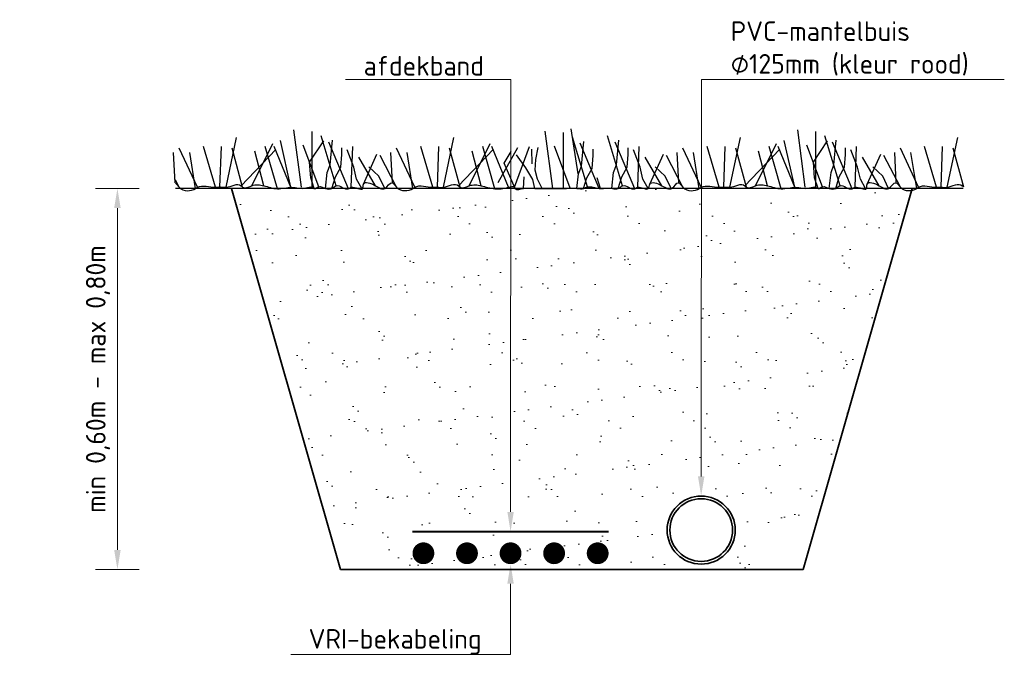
# Model space of a CAD drawing. Header units: metres. Extents: x 196669 to 197684, y 355211 to 356669.
# Tile 15 of 18: x 197594 to 197612, y 355628 to 355640. Entities that reach past the tile are written whole.
import ezdxf
from ezdxf import colors
from ezdxf.entities.mleader import LeaderData, LeaderLine
from ezdxf.math import Vec2, Vec3

# ---------------------------------------------------------------- set-up
doc = ezdxf.new("R2010")
doc.units = ezdxf.units.M
doc.linetypes.add('LIJN1-1', pattern=[2, 1, -1])
doc.layers.get('Defpoints').update_dxf_attribs({"color": 151})
for name, color, linetype, lineweight in [('N-WE-GR-MAAIVELD-GD', 90, 'Continuous', 30), ('N-WE-GW-AFDEKBAND-G', 40, 'Continuous', 40), ('N-WE-GW-GRONDWERK-GD', 7, 'Continuous', 18), ('N-WE-KL-PVC_MANTELBUIS_125MM-G', 1, 'Continuous', 35), ('N-WE-KL-VRI_KABEL-G', 30, 'Continuous', 30), ('N-WE-VW-M', 7, 'Continuous', 18), ('X-XX-AL-DETAIL-GD', 7, 'Continuous', 35), ('X-XX-AL-T18', 7, 'Continuous', 13)]:
    doc.layers.add(name, color=color, linetype=linetype, lineweight=lineweight)
doc.styles.add('NLCS-ISO-M20-T18', font='NLCS-ISO.ttf', dxfattribs={"height": 0.036})
doc.styles.add('NLCS-ISO-M200-T18', font='NLCS-ISO.ttf', dxfattribs={"height": 0.36})
doc.dimstyles.new('NLCS-M200-T18-PIJL_L2_H1', dxfattribs={"dimscale": 0.2, "dimtxt": 2.5, "dimasz": 1.8, "dimexe": 2, "dimexo": 2, "dimgap": 0.7, "dimtad": 1, "dimzin": 0, "dimdsep": 46, "dimtxsty": 'NLCS-ISO-M200-T18', "dimcen": 0, "dimdle": 2, "dimclrd": 256, "dimclre": 256, "dimclrt": 256, "dimadec": 1, "dimazin": 0, "dimtfac": 1, "dimtdec": 3, "dimtofl": 0, "dimtmove": 0, "dimatfit": 3, "dimfxl": 2, "dimfxlon": 1, "dimtfillclr": 256, "dimtolj": 1, "dimtzin": 0, "dimlwd": -1, "dimlwe": -1, "dimarcsym": 0})

# ---------------------------------------------------------------- blocks, each defined once
blk = doc.blocks.new('*D70')
at = {"layer": 'Defpoints', "color": 0, "transparency": 16777216}
for p in [(197595.897, 355637.055), (197600.397, 355637.055), (197600.397, 355630.055)]:
    blk.add_point(p, dxfattribs=at)
at = {"layer": 'N-WE-VW-M', "transparency": 16777216}
for p, q in [((197596.297, 355637.055), (197595.497, 355637.055)), ((197595.897, 355630.415), (197595.897, 355636.695)), ((197596.297, 355630.055), (197595.497, 355630.055))]:
    blk.add_line(p, q, dxfattribs=at)
for points in [[(197595.837, 355636.695), (197595.957, 355636.695), (197595.897, 355637.055)], [(197595.837, 355630.415), (197595.957, 355630.415), (197595.897, 355630.055)]]:
    blk.add_solid(points, dxfattribs=at)
at = {"layer": 'N-WE-VW-M', "transparency": 16777216, "insert": (197595.541, 355633.555), "char_height": 0.36, "attachment_point": 5, "rotation": 90, "style": 'NLCS-ISO-M200-T18'}
blk.add_mtext('\\A1;min 0,60m - max 0,80m', dxfattribs=at)

msp = doc.modelspace()

# ---------------------------------------------------------------- hatches: boundary and pattern name
at = {"layer": 'N-WE-GW-GRONDWERK-GD'}
h = msp.add_hatch(dxfattribs=at)
h.set_pattern_fill('AGW-GROND_ZAND', color=256, scale=0.5, angle=-97.2105, pattern_type=2)
h.set_pattern_definition([(37.5, (196826.6236, 355932.0371), (-0.0314967, 0.9634119), [0, -0.76, 0, -0.85, 0, -0.8125]), (7.5, (196826.6236, 355932.0371), (0.8848884, 1.411073), [0, -0.41, 0, -0.685, 0, -0.2625]), (327.5, (196826.0086, 355932.0371), (1.5570709, 0.0028295), [0, -0.25, 0, -0.9, 0, -1.175]), (317.5, (196826.0086, 355932.0371), (1.5030633, 0.4388378), [0, -0.125, 0, -0.59, 0, -0.675])])
edge = h.paths.add_edge_path(flags=16)
edge.add_arc((197603.116, 355630.355), 0.1, 0, 360)
edge = h.paths.add_edge_path(flags=16)
edge.add_arc((197603.916, 355630.355), 0.1, 0, 360)
edge = h.paths.add_edge_path(flags=16)
edge.add_arc((197602.316, 355630.355), 0.1, 0, 360)
edge = h.paths.add_edge_path(flags=16)
edge.add_arc((197604.716, 355630.355), 0.1, 0, 360)
edge = h.paths.add_edge_path(flags=16)
edge.add_arc((197601.516, 355630.355), 0.1, 0, 360)
edge = h.paths.add_edge_path(flags=16)
edge.add_arc((197606.616, 355630.78), 0.625, 0, 360)
h.paths.add_polyline_path([(197608.491, 355630.055), (197610.491, 355637.055), (197597.991, 355637.055), (197599.991, 355630.055)])

# ---------------------------------------------------------------- linework, layer by layer
at = {"color": 73}
for p, q in [((197599.277, 355637.076), (197599.139, 355638.129)), ((197599.471, 355637.076), (197599.471, 355638.101)), ((197603.893, 355637.055), (197603.754, 355638.107)), ((197604.087, 355637.055), (197604.087, 355638.079)), ((197604.225, 355638.147), (197604.348, 355637.321)), ((197608.527, 355637.076), (197608.389, 355638.129)), ((197608.721, 355637.076), (197608.721, 355638.101)), ((197597.891, 355637.076), (197598.085, 355637.99)), ((197599.083, 355637.076), (197598.889, 355637.935)), ((197599.426, 355637.54), (197599.685, 355637.928)), ((197599.915, 355637.104), (197599.638, 355638.018)), ((197600.137, 355637.049), (197599.776, 355637.907)), ((197599.803, 355637.486), (197599.847, 355637.938)), ((197601.883, 355637.076), (197602.077, 355637.99)), ((197604.53, 355637.082), (197604.253, 355637.996)), ((197604.419, 355637.464), (197604.462, 355637.917)), ((197605.173, 355637.104), (197604.896, 355638.018)), ((197605.395, 355637.049), (197605.034, 355637.907)), ((197605.062, 355637.486), (197605.105, 355637.938)), ((197607.141, 355637.076), (197607.335, 355637.99)), ((197608.333, 355637.076), (197608.139, 355637.935)), ((197608.676, 355637.54), (197608.935, 355637.928)), ((197609.165, 355637.104), (197608.888, 355638.018)), ((197609.387, 355637.049), (197609.026, 355637.907)), ((197609.053, 355637.486), (197609.097, 355637.938)), ((197611.133, 355637.076), (197611.327, 355637.99)), ((197596.921, 355637.713), (197596.949, 355637.159)), ((197597.365, 355637.076), (197597.032, 355637.796)), ((197597.331, 355637.055), (197597.226, 355637.713)), ((197597.697, 355637.076), (197597.475, 355637.824)), ((197597.78, 355637.076), (197597.808, 355637.824)), ((197598.196, 355637.076), (197598.002, 355637.796)), ((197598.168, 355637.104), (197598.806, 355637.769)), ((197598.362, 355637.104), (197598.751, 355637.879)), ((197598.584, 355637.104), (197598.418, 355637.741)), ((197598.834, 355637.049), (197598.612, 355637.824)), ((197599.083, 355637.076), (197598.778, 355637.824)), ((197599.594, 355637.082), (197599.305, 355637.852)), ((197600.019, 355637.68), (197600.019, 355637.798)), ((197600.235, 355637.443), (197600.116, 355637.766)), ((197600.192, 355637.076), (197600.22, 355637.824)), ((197600.913, 355637.713), (197600.94, 355637.159)), ((197601.356, 355637.076), (197601.024, 355637.796)), ((197601.323, 355637.055), (197601.218, 355637.713)), ((197601.689, 355637.076), (197601.467, 355637.824)), ((197601.772, 355637.076), (197601.8, 355637.824)), ((197602.188, 355637.076), (197601.994, 355637.796)), ((197602.16, 355637.104), (197602.798, 355637.769)), ((197602.354, 355637.104), (197602.742, 355637.879)), ((197602.576, 355637.104), (197602.41, 355637.741)), ((197602.826, 355637.049), (197602.604, 355637.824)), ((197603.075, 355637.076), (197602.77, 355637.824)), ((197603.245, 355637.803), (197602.882, 355637.159)), ((197602.998, 355637.518), (197603.127, 355637.734)), ((197603.186, 355637.076), (197603.463, 355637.824)), ((197603.512, 355637.505), (197603.506, 355637.775)), ((197603.58, 355637.583), (197603.623, 355637.809)), ((197604.209, 355637.06), (197603.921, 355637.83)), ((197604.741, 355637.055), (197604.392, 355637.885)), ((197604.635, 355637.658), (197604.635, 355637.777)), ((197605.278, 355637.68), (197605.278, 355637.798)), ((197605.493, 355637.443), (197605.375, 355637.766)), ((197605.45, 355637.076), (197605.478, 355637.824)), ((197606.171, 355637.713), (197606.199, 355637.159)), ((197606.615, 355637.076), (197606.282, 355637.796)), ((197606.581, 355637.055), (197606.476, 355637.713)), ((197606.947, 355637.076), (197606.725, 355637.824)), ((197607.03, 355637.076), (197607.058, 355637.824)), ((197607.446, 355637.076), (197607.252, 355637.796)), ((197607.418, 355637.104), (197608.056, 355637.769)), ((197607.612, 355637.104), (197608.001, 355637.879)), ((197607.834, 355637.104), (197607.668, 355637.741)), ((197608.084, 355637.049), (197607.862, 355637.824)), ((197608.333, 355637.076), (197608.028, 355637.824)), ((197608.844, 355637.082), (197608.555, 355637.852)), ((197609.269, 355637.68), (197609.269, 355637.798)), ((197609.485, 355637.443), (197609.366, 355637.766)), ((197609.442, 355637.076), (197609.47, 355637.824)), ((197610.163, 355637.713), (197610.19, 355637.159)), ((197610.606, 355637.076), (197610.274, 355637.796)), ((197610.573, 355637.055), (197610.468, 355637.713)), ((197610.939, 355637.076), (197610.717, 355637.824)), ((197611.022, 355637.076), (197611.05, 355637.824)), ((197611.438, 355637.076), (197611.244, 355637.796)), ((197599.447, 355637.248), (197599.426, 355637.54)), ((197599.998, 355637.443), (197600.019, 355637.68)), ((197600.636, 355637.104), (197600.331, 355637.63)), ((197600.414, 355637.132), (197600.663, 355637.685)), ((197601.024, 355637.076), (197600.719, 355637.658)), ((197603.397, 355637.432), (197603.224, 355637.669)), ((197603.569, 355637.389), (197603.58, 355637.583)), ((197604.613, 355637.421), (197604.635, 355637.658)), ((197605.256, 355637.443), (197605.278, 355637.68)), ((197605.894, 355637.104), (197605.589, 355637.63)), ((197605.672, 355637.132), (197605.922, 355637.685)), ((197606.282, 355637.076), (197605.977, 355637.658)), ((197608.697, 355637.248), (197608.676, 355637.54)), ((197609.248, 355637.443), (197609.269, 355637.68)), ((197609.886, 355637.104), (197609.581, 355637.63)), ((197609.664, 355637.132), (197609.913, 355637.685)), ((197610.274, 355637.076), (197609.969, 355637.658)), ((197599.75, 355637.346), (197599.803, 355637.486)), ((197599.901, 355637.27), (197599.998, 355637.443)), ((197600.289, 355637.227), (197600.235, 355637.443)), ((197600.699, 355637.281), (197600.516, 355637.453)), ((197603.203, 355637.054), (197602.998, 355637.518)), ((197603.526, 355637.216), (197603.397, 355637.432)), ((197603.613, 355637.227), (197603.569, 355637.389)), ((197604.365, 355637.324), (197604.419, 355637.464)), ((197604.516, 355637.248), (197604.613, 355637.421)), ((197605.008, 355637.346), (197605.062, 355637.486)), ((197605.159, 355637.27), (197605.256, 355637.443)), ((197605.547, 355637.227), (197605.493, 355637.443)), ((197605.957, 355637.281), (197605.774, 355637.453)), ((197609, 355637.346), (197609.053, 355637.486)), ((197609.151, 355637.27), (197609.248, 355637.443)), ((197609.539, 355637.227), (197609.485, 355637.443)), ((197609.949, 355637.281), (197609.766, 355637.453)), ((197597.032, 355637.076), (197596.961, 355637.211)), ((197599.512, 355637.054), (197599.447, 355637.248)), ((197599.717, 355637.054), (197599.75, 355637.346)), ((197599.836, 355637.054), (197599.901, 355637.27)), ((197600.386, 355637.054), (197600.289, 355637.227)), ((197600.807, 355637.054), (197600.699, 355637.281)), ((197603.354, 355637.054), (197603.364, 355637.27)), ((197603.559, 355637.054), (197603.526, 355637.216)), ((197603.699, 355637.054), (197603.613, 355637.227)), ((197604.335, 355637.055), (197604.365, 355637.324)), ((197604.458, 355637.055), (197604.516, 355637.248)), ((197604.77, 355637.054), (197604.706, 355637.248)), ((197604.975, 355637.054), (197605.008, 355637.346)), ((197605.094, 355637.054), (197605.159, 355637.27)), ((197605.644, 355637.054), (197605.547, 355637.227)), ((197606.065, 355637.054), (197605.957, 355637.281)), ((197608.762, 355637.054), (197608.697, 355637.248)), ((197608.967, 355637.054), (197609, 355637.346)), ((197609.086, 355637.054), (197609.151, 355637.27)), ((197609.636, 355637.054), (197609.539, 355637.227)), ((197610.057, 355637.054), (197609.949, 355637.281)), ((197611.41, 355637.104), (197611.429, 355637.124))]:
    msp.add_line(p, q, dxfattribs=at)
for points, knots in [([(197596.961, 355637.155), (197596.983, 355637.142), (197597.07, 355636.989), (197597.262, 355637.001), (197597.443, 355637.137), (197597.62, 355637.057), (197597.793, 355637.089), (197597.947, 355637.053), (197598.117, 355637.177), (197598.223, 355637.034), (197598.387, 355637.137), (197598.595, 355637.112), (197598.836, 355637.017), (197599.096, 355637.108), (197599.305, 355637.028), (197599.452, 355637.101), (197599.523, 355637.035), (197599.606, 355637.116), (197599.711, 355637.044), (197599.834, 355637.034), (197599.946, 355637.163), (197600.093, 355636.998), (197600.228, 355637.122), (197600.42, 355636.975), (197600.396, 355637.213), (197600.64, 355637.114), (197600.806, 355636.991), (197600.933, 355637.223), (197601.053, 355636.99), (197601.254, 355637.001), (197601.435, 355637.137), (197601.607, 355637.068), (197601.782, 355637.079), (197601.935, 355637.059), (197602.109, 355637.177), (197602.215, 355637.035), (197602.379, 355637.137), (197602.585, 355637.109), (197602.828, 355637.03), (197603.015, 355637.055), (197603.173, 355637.105), (197603.223, 355637.013), (197603.383, 355637.078), (197603.535, 355637.05), (197603.718, 355637.056), (197603.893, 355637.054), (197604.033, 355637.055), (197604.139, 355637.054), (197604.222, 355637.064), (197604.333, 355637.057), (197604.446, 355637.039), (197604.57, 355637.115), (197604.671, 355637.058), (197604.741, 355637.055)], [1.165061, 1.165061, 1.165061, 1.165061, 1.236877, 1.454919, 1.48365, 1.725185, 1.79362, 1.86636, 2.068639, 2.097095, 2.21952, 2.380551, 2.566115, 2.758953, 2.945509, 3.030845, 3.064421, 3.126713, 3.219859, 3.306045, 3.373733, 3.539709, 3.584707, 3.737469, 3.793231, 3.955512, 4.085058, 4.208317, 4.293675, 4.511717, 4.540448, 4.781983, 4.842364, 4.92288, 5.125159, 5.153615, 5.27604, 5.437071, 5.622635, 5.80489, 5.885405, 5.90533, 6.015025, 6.1639, 6.265705, 6.406601, 6.547497, 6.57184, 6.636373, 6.727951, 6.817127, 6.873459, 7.027369, 7.027369, 7.027369, 7.027369]), ([(197604.741, 355637.055), (197604.751, 355637.055), (197604.833, 355637.054), (197604.947, 355637.065), (197605.095, 355637.033), (197605.204, 355637.166), (197605.351, 355636.998), (197605.483, 355637.119), (197605.653, 355636.982), (197605.666, 355637.211), (197605.897, 355637.112), (197606.074, 355636.991), (197606.193, 355637.221), (197606.312, 355636.988), (197606.512, 355637.001), (197606.693, 355637.137), (197606.87, 355637.057), (197607.043, 355637.089), (197607.197, 355637.053), (197607.367, 355637.177), (197607.473, 355637.034), (197607.637, 355637.137), (197607.845, 355637.112), (197608.086, 355637.017), (197608.346, 355637.108), (197608.555, 355637.028), (197608.702, 355637.101), (197608.773, 355637.035), (197608.856, 355637.116), (197608.961, 355637.044), (197609.084, 355637.034), (197609.196, 355637.163), (197609.343, 355636.998), (197609.478, 355637.122), (197609.67, 355636.975), (197609.646, 355637.213), (197609.89, 355637.114), (197610.056, 355636.991), (197610.183, 355637.223), (197610.303, 355636.99), (197610.504, 355637.001), (197610.685, 355637.137), (197610.857, 355637.068), (197611.032, 355637.079), (197611.185, 355637.059), (197611.354, 355637.173), (197611.423, 355637.091), (197611.429, 355637.084)], [0, 0, 0, 0, 0.021549, 0.178499, 0.256622, 0.32431, 0.490286, 0.535284, 0.677109, 0.736624, 0.898905, 1.037071, 1.151519, 1.236877, 1.454919, 1.48365, 1.725185, 1.79362, 1.86636, 2.068639, 2.097095, 2.21952, 2.380551, 2.566115, 2.758953, 2.945509, 3.030845, 3.064421, 3.126713, 3.219859, 3.306045, 3.373733, 3.539709, 3.584707, 3.737469, 3.793231, 3.955512, 4.085058, 4.208317, 4.293675, 4.511717, 4.540448, 4.781983, 4.842364, 4.92288, 5.125159, 5.144755, 5.144755, 5.144755, 5.144755])]:
    msp.add_open_spline(points, degree=3, knots=knots, dxfattribs=at)
at = {"layer": 'N-WE-GR-MAAIVELD-GD', "flags": 128}
msp.add_lwpolyline([(197611.429, 355637.055), (197596.961, 355637.055)], dxfattribs=at)
at = {"layer": 'N-WE-GW-AFDEKBAND-G', "flags": 128}
msp.add_lwpolyline([(197601.316, 355630.755), (197604.916, 355630.755)], dxfattribs=at)
at = {"layer": 'N-WE-GW-AFDEKBAND-G', "color": 3, "linetype": 'LIJN1-1', "ltscale": 0.2, "flags": 128}
msp.add_lwpolyline([(197601.316, 355630.755), (197604.916, 355630.755)], dxfattribs=at)
at = {"layer": 'N-WE-KL-PVC_MANTELBUIS_125MM-G'}
for radius in [0.625, 0.575]:
    msp.add_circle((197606.616, 355630.78), radius, dxfattribs=at)
at = {"layer": 'N-WE-KL-VRI_KABEL-G', "const_width": 0.2, "flags": 128}
for points in [[(197601.528, 355630.454, 1), (197601.503, 355630.255, 1)], [(197602.328, 355630.454, 1), (197602.303, 355630.255, 1)], [(197603.128, 355630.454, 1), (197603.103, 355630.255, 1)], [(197603.928, 355630.454, 1), (197603.903, 355630.255, 1)], [(197604.728, 355630.454, 1), (197604.703, 355630.255, 1)]]:
    msp.add_lwpolyline(points, format="xyb", close=True, dxfattribs=at)
at = {"layer": 'X-XX-AL-DETAIL-GD', "flags": 128}
for points in [[(197599.991, 355630.055), (197597.991, 355637.055)], [(197608.491, 355630.055), (197610.491, 355637.055)], [(197599.991, 355630.055), (197608.491, 355630.055)]]:
    msp.add_lwpolyline(points, dxfattribs=at)

# ---------------------------------------------------------------- dimensions: what is measured, and where the dimension line sits
at = {"layer": 'N-WE-VW-M'}
dim = msp.add_aligned_dim(p1=(197600.397, 355630.055), p2=(197600.397, 355637.055), distance=4.5, text='min 0,60m - max 0,80m', dimstyle='NLCS-M200-T18-PIJL_L2_H1', dxfattribs=at)
dim.commit()
dim.dimension.update_dxf_attribs({"geometry": '*D70', "text_midpoint": (197595.541, 355633.555)})

# ---------------------------------------------------------------- leaders
at = {"layer": 'X-XX-AL-T18'}
ml = msp.add_multileader_mtext('Standard', dxfattribs=at)
ml.set_content('PVC-mantelbuis ⌀125mm (kleur rood)', color=256, style='NLCS-ISO-M20-T18')
ml.set_leader_properties(color=256, linetype='ByLayer', lineweight=-1)
ml.build(insert=Vec2(0, 0))
ml.multileader.update_dxf_attribs({"text_left_attachment_type": 5, "text_right_attachment_type": 5, "dogleg_length": 0.036, "arrow_head_size": 0.36})
ctx = ml.context
ctx.base_point, ctx.char_height, ctx.arrow_head_size, ctx.landing_gap_size, ctx.plane_origin = Vec3(197606.979, 355639.055), 0.36, 0.36, 0.18, Vec3(197606.616, 355630.78)
ctx.left_attachment, ctx.right_attachment = 5, 5
notes = []
notes.append((ctx, [(0, (1, 1, 0), (197606.619, 355639.055), (1, 0), 0.36, [(0, [(197606.616, 355631.405)], 0, [])])]))
ctx.mtext.insert, ctx.mtext.rotation, ctx.mtext.width, ctx.mtext.flow_direction = Vec3(197607.159, 355640.123), 6.283185, 4.97327, 5
ml = msp.add_multileader_mtext('Standard', dxfattribs=at)
ml.set_content('afdekband', color=256, style='NLCS-ISO-M20-T18')
ml.set_leader_properties(color=256, linetype='ByLayer', lineweight=-1)
ml.build(insert=Vec2(0, 0))
ml.multileader.update_dxf_attribs({"text_left_attachment_type": 5, "text_right_attachment_type": 5, "dogleg_length": 0.036, "arrow_head_size": 0.36})
ctx = ml.context
ctx.base_point, ctx.char_height, ctx.arrow_head_size, ctx.landing_gap_size, ctx.plane_origin = Vec3(197600.239, 355639.055), 0.36, 0.36, 0.18, Vec3(197603.116, 355630.13)
ctx.left_attachment, ctx.right_attachment = 5, 5
notes.append((ctx, [(1, (1, 1, 0), (197603.119, 355639.055), (-1, 0), 0.36, [(0, [(197603.116, 355630.755)], 0, [])])]))
ctx.mtext.insert, ctx.mtext.rotation, ctx.mtext.flow_direction = Vec3(197600.419, 355639.487), 6.283185, 5
ml = msp.add_multileader_mtext('Standard', dxfattribs=at)
ml.set_content('VRI-bekabeling', color=256, style='NLCS-ISO-M20-T18')
ml.set_leader_properties(color=256, linetype='ByLayer', lineweight=-1)
ml.build(insert=Vec2(0, 0))
ml.multileader.update_dxf_attribs({"text_left_attachment_type": 5, "text_right_attachment_type": 5, "dogleg_length": 0.036, "arrow_head_size": 0.36})
ctx = ml.context
ctx.base_point, ctx.char_height, ctx.arrow_head_size, ctx.landing_gap_size, ctx.plane_origin = Vec3(197599.228, 355628.495), 0.36, 0.36, 0.18, Vec3(197603.116, 355630.155)
ctx.left_attachment, ctx.right_attachment = 5, 5
notes.append((ctx, [(0, (1, 1, 0), (197603.116, 355628.495), (-1, 0), 0.36, [(0, [(197603.116, 355630.155)], 0, [])])]))
ctx.mtext.insert, ctx.mtext.rotation, ctx.mtext.flow_direction = Vec3(197599.408, 355628.963), 6.283185, 5
for ctx, leaders in notes:
    for number, flags, end, landing, length, lines in leaders:
        leader = LeaderData()
        leader.index, (leader.has_last_leader_line, leader.has_dogleg_vector, leader.attachment_direction) = number, flags
        leader.last_leader_point, leader.dogleg_vector, leader.dogleg_length = Vec3(end), Vec3(landing), length
        for number, points, colour, breaks in lines:
            line = LeaderLine()
            line.index, line.vertices, line.color, line.breaks = number, Vec3.list(points), colors.encode_raw_color(colour), breaks
            leader.lines.append(line)
        ctx.leaders.append(leader)

doc.saveas('drawing.dxf')
